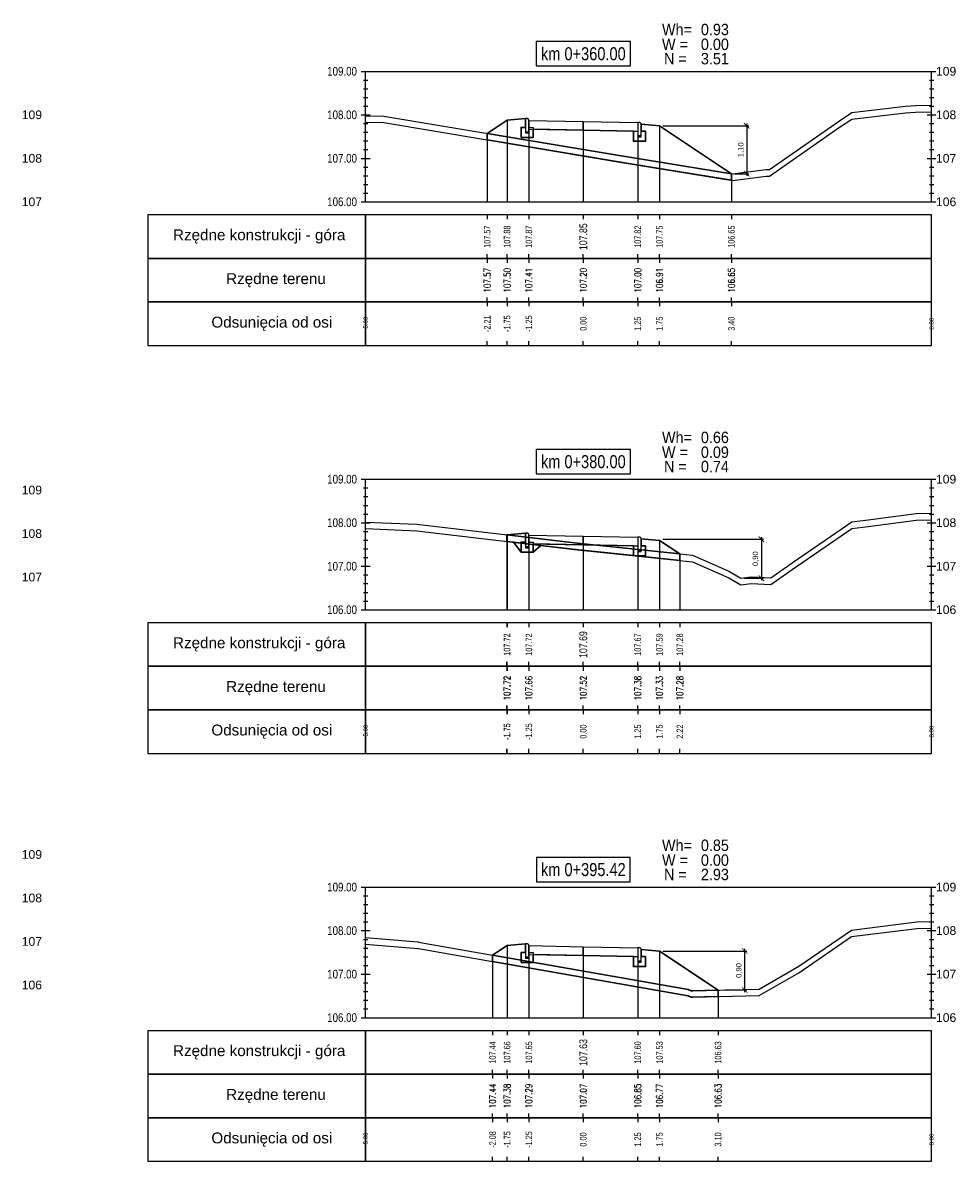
# Model space of a CAD drawing. Extents: x 7537626 to 7538805, y 5722894 to 5725486.
# Tile 24 of 105: x 7538092 to 7538114, y 5725456 to 5725482. Entities that reach past the tile are written whole.
import ezdxf

# ---------------------------------------------------------------- set-up
doc = ezdxf.new("R2010")
doc.units = 0
doc.header["$PDMODE"] = 35
doc.header["$PDSIZE"] = 0.3
for name, color, linetype in [('C-DROGI-PROFILE', 7, 'Continuous'), ('C-DROGI-PROFILE-ETYKIETY', 7, 'Continuous'), ('C-DROGI-PRZEKROJE-ETYKIETY', 7, 'Continuous'), ('C-POPRZECZKA-przekrój', 2, 'Continuous'), ('C-POPRZECZKA-widok', 1, 'Continuous')]:
    doc.layers.add(name, color=color, linetype=linetype)
for name, color, linetype, true_color in [('C-humus', 7, 'Continuous', 0x003df5), ('C-Teren', 7, 'Continuous', 0x008521), ('poprzeczki', 7, 'Continuous', 0x0000d6)]:
    doc.layers.add(name, color=color, linetype=linetype, true_color=true_color)
for name, color, linetype, lineweight, plot in [('D-1.pow. hum.', 7, 'Continuous', 30, False), ('D-2.wykop', 30, 'Continuous', 30, False), ('D-3.nasyp', 4, 'Continuous', 30, False)]:
    doc.layers.add(name, color=color, linetype=linetype, lineweight=lineweight, plot=plot)
doc.layers.add('D-roboty-ziemne-opis', color=2, linetype='Continuous', lineweight=30)
doc.styles.add('2mm08', font='arial.ttf', dxfattribs={"width": 0.8})
doc.styles.add('opis_50', font='arial.ttf', dxfattribs={"height": 0.125})
doc.styles.get("Standard").update_dxf_attribs({"font": 'arial.ttf'})
doc.dimstyles.new('OPIS_50', dxfattribs={"dimscale": 0.5, "dimtxt": 0.125, "dimasz": 0.25, "dimexe": 0.1, "dimexo": 0.15, "dimgap": 0.1, "dimtad": 1, "dimzin": 0, "dimtxsty": 'opis_50', "dimblk": 'ARCHTICK', "dimcen": 0.15, "dimdle": 0.1, "dimaunit": 2, "dimadec": 4, "dimazin": 0, "dimtfac": 1, "dimtmove": 0, "dimatfit": 3, "dimfxl": 1, "dimarcsym": 0})

# ---------------------------------------------------------------- blocks, each defined once
blk = doc.blocks.new('_ArchTick')
at = {"color": 0, "linetype": 'ByBlock', "const_width": 0.15}
blk.add_lwpolyline([(-0.5, -0.5), (0.5, 0.5)], dxfattribs=at)
blk = doc.blocks.new('*D51')
at = {"layer": 'Defpoints', "color": 0, "transparency": 16777216}
for p in [(7538107.014, 5725479.785), (7538108.666, 5725478.684), (7538109.016, 5725478.684)]:
    blk.add_point(p, dxfattribs=at)
at = {"layer": 'poprzeczki', "color": 0, "lineweight": -2, "transparency": 16777216}
for p, q in [((7538107.089, 5725479.785), (7538109.066, 5725479.785)), ((7538109.016, 5725479.835), (7538109.016, 5725478.634)), ((7538108.741, 5725478.684), (7538109.066, 5725478.684))]:
    blk.add_line(p, q, dxfattribs=at)
at = {"layer": 'poprzeczki', "color": 0, "lineweight": -2, "transparency": 16777216, "xscale": 0.125, "yscale": 0.125, "zscale": 0.125}
for p, rotation in [((7538109.016, 5725479.785), 90), ((7538109.016, 5725478.684), 270)]:
    blk.add_blockref('_ArchTick', p, dxfattribs=dict(at, rotation=rotation))
at = {"layer": 'poprzeczki', "color": 0, "transparency": 16777216, "insert": (7538108.891, 5725479.234), "char_height": 0.125, "attachment_point": 5, "rotation": 90, "style": 'opis_50'}
blk.add_mtext('1,10', dxfattribs=at)
blk = doc.blocks.new('*D52')
at = {"layer": 'Defpoints', "color": 0, "transparency": 16777216}
for p in [(7538107.014, 5725470.282), (7538108.885, 5725469.386), (7538109.353, 5725469.386)]:
    blk.add_point(p, dxfattribs=at)
at = {"layer": 'poprzeczki', "color": 0, "lineweight": -2, "transparency": 16777216}
for p, q in [((7538107.089, 5725470.282), (7538109.403, 5725470.282)), ((7538109.353, 5725470.332), (7538109.353, 5725469.336)), ((7538108.96, 5725469.386), (7538109.403, 5725469.386))]:
    blk.add_line(p, q, dxfattribs=at)
at = {"layer": 'poprzeczki', "color": 0, "lineweight": -2, "transparency": 16777216, "xscale": 0.125, "yscale": 0.125, "zscale": 0.125}
for p, rotation in [((7538109.353, 5725470.282), 90), ((7538109.353, 5725469.386), 270)]:
    blk.add_blockref('_ArchTick', p, dxfattribs=dict(at, rotation=rotation))
at = {"layer": 'poprzeczki', "color": 0, "transparency": 16777216, "insert": (7538109.227, 5725469.834), "char_height": 0.125, "attachment_point": 5, "rotation": 90, "style": 'opis_50'}
blk.add_mtext('0,90', dxfattribs=at)
blk = doc.blocks.new('*D53')
at = {"layer": 'Defpoints', "color": 0, "transparency": 16777216}
for p in [(7538107.014, 5725460.817), (7538108.441, 5725459.922), (7538108.97, 5725459.922)]:
    blk.add_point(p, dxfattribs=at)
at = {"layer": 'poprzeczki', "color": 0, "lineweight": -2, "transparency": 16777216}
for p, q in [((7538107.089, 5725460.817), (7538109.02, 5725460.817)), ((7538108.97, 5725460.867), (7538108.97, 5725459.872)), ((7538108.516, 5725459.922), (7538109.02, 5725459.922))]:
    blk.add_line(p, q, dxfattribs=at)
at = {"layer": 'poprzeczki', "color": 0, "lineweight": -2, "transparency": 16777216, "xscale": 0.125, "yscale": 0.125, "zscale": 0.125}
for p, rotation in [((7538108.97, 5725460.817), 90), ((7538108.97, 5725459.922), 270)]:
    blk.add_blockref('_ArchTick', p, dxfattribs=dict(at, rotation=rotation))
at = {"layer": 'poprzeczki', "color": 0, "transparency": 16777216, "insert": (7538108.845, 5725460.37), "char_height": 0.125, "attachment_point": 5, "rotation": 90, "style": 'opis_50'}
blk.add_mtext('0,90', dxfattribs=at)

msp = doc.modelspace()

# ---------------------------------------------------------------- linework, layer by layer
at = {"layer": 'C-DROGI-PROFILE', "color": 7, "linetype": 'Continuous', "lineweight": -3}
for p, q in [((7538103.057, 5725477.736), (7538103.057, 5725477.636)), ((7538103.514, 5725477.736), (7538103.514, 5725477.636)), ((7538104.014, 5725477.736), (7538104.014, 5725477.636)), ((7538105.264, 5725477.736), (7538105.264, 5725477.636)), ((7538106.514, 5725477.736), (7538106.514, 5725477.636)), ((7538107.014, 5725477.736), (7538107.014, 5725477.636)), ((7538108.666, 5725477.736), (7538108.666, 5725477.636)), ((7538103.057, 5725476.736), (7538103.057, 5725476.836)), ((7538103.514, 5725476.736), (7538103.514, 5725476.836)), ((7538104.014, 5725476.736), (7538104.014, 5725476.836)), ((7538105.264, 5725476.736), (7538105.264, 5725476.836)), ((7538106.514, 5725476.736), (7538106.514, 5725476.836)), ((7538107.014, 5725476.736), (7538107.014, 5725476.836)), ((7538108.666, 5725476.736), (7538108.666, 5725476.836)), ((7538103.057, 5725476.736), (7538103.057, 5725476.636)), ((7538103.514, 5725476.736), (7538103.514, 5725476.636)), ((7538104.014, 5725476.736), (7538104.014, 5725476.636)), ((7538105.264, 5725476.736), (7538105.264, 5725476.636)), ((7538106.514, 5725476.736), (7538106.514, 5725476.636)), ((7538107.014, 5725476.736), (7538107.014, 5725476.636)), ((7538108.666, 5725476.736), (7538108.666, 5725476.636)), ((7538103.057, 5725475.736), (7538103.057, 5725475.836)), ((7538103.057, 5725475.736), (7538103.057, 5725475.636)), ((7538103.514, 5725475.736), (7538103.514, 5725475.836)), ((7538103.514, 5725475.736), (7538103.514, 5725475.636)), ((7538104.014, 5725475.736), (7538104.014, 5725475.836)), ((7538104.014, 5725475.736), (7538104.014, 5725475.636)), ((7538105.264, 5725475.736), (7538105.264, 5725475.836)), ((7538105.264, 5725475.736), (7538105.264, 5725475.636)), ((7538106.514, 5725475.736), (7538106.514, 5725475.836)), ((7538106.514, 5725475.736), (7538106.514, 5725475.636)), ((7538107.014, 5725475.736), (7538107.014, 5725475.836)), ((7538107.014, 5725475.736), (7538107.014, 5725475.636)), ((7538108.666, 5725475.736), (7538108.666, 5725475.836)), ((7538108.666, 5725475.736), (7538108.666, 5725475.636)), ((7538103.057, 5725474.736), (7538103.057, 5725474.836)), ((7538103.514, 5725474.736), (7538103.514, 5725474.836)), ((7538104.014, 5725474.736), (7538104.014, 5725474.836)), ((7538105.264, 5725474.736), (7538105.264, 5725474.836)), ((7538106.514, 5725474.736), (7538106.514, 5725474.836)), ((7538107.014, 5725474.736), (7538107.014, 5725474.836)), ((7538108.666, 5725474.736), (7538108.666, 5725474.836)), ((7538103.51, 5725468.361), (7538103.51, 5725468.261)), ((7538103.514, 5725468.361), (7538103.514, 5725468.261)), ((7538104.014, 5725468.361), (7538104.014, 5725468.261)), ((7538105.264, 5725468.361), (7538105.264, 5725468.261)), ((7538106.514, 5725468.361), (7538106.514, 5725468.261)), ((7538107.014, 5725468.361), (7538107.014, 5725468.261)), ((7538107.481, 5725468.361), (7538107.481, 5725468.261)), ((7538103.51, 5725467.361), (7538103.51, 5725467.461)), ((7538103.51, 5725467.361), (7538103.51, 5725467.261)), ((7538103.514, 5725467.361), (7538103.514, 5725467.461)), ((7538103.514, 5725467.361), (7538103.514, 5725467.261)), ((7538104.014, 5725467.361), (7538104.014, 5725467.461)), ((7538104.014, 5725467.361), (7538104.014, 5725467.261)), ((7538105.264, 5725467.361), (7538105.264, 5725467.461)), ((7538105.264, 5725467.361), (7538105.264, 5725467.261)), ((7538106.514, 5725467.361), (7538106.514, 5725467.461)), ((7538106.514, 5725467.361), (7538106.514, 5725467.261)), ((7538107.014, 5725467.361), (7538107.014, 5725467.461)), ((7538107.014, 5725467.361), (7538107.014, 5725467.261)), ((7538107.481, 5725467.361), (7538107.481, 5725467.461)), ((7538107.481, 5725467.361), (7538107.481, 5725467.261)), ((7538103.51, 5725466.361), (7538103.51, 5725466.461)), ((7538103.51, 5725466.361), (7538103.51, 5725466.261)), ((7538103.514, 5725466.361), (7538103.514, 5725466.461)), ((7538103.514, 5725466.361), (7538103.514, 5725466.261)), ((7538104.014, 5725466.361), (7538104.014, 5725466.461)), ((7538104.014, 5725466.361), (7538104.014, 5725466.261)), ((7538105.264, 5725466.361), (7538105.264, 5725466.461)), ((7538105.264, 5725466.361), (7538105.264, 5725466.261)), ((7538106.514, 5725466.361), (7538106.514, 5725466.461)), ((7538106.514, 5725466.361), (7538106.514, 5725466.261)), ((7538107.014, 5725466.361), (7538107.014, 5725466.461)), ((7538107.014, 5725466.361), (7538107.014, 5725466.261)), ((7538107.481, 5725466.361), (7538107.481, 5725466.461)), ((7538107.481, 5725466.361), (7538107.481, 5725466.261)), ((7538103.51, 5725465.361), (7538103.51, 5725465.461)), ((7538103.514, 5725465.361), (7538103.514, 5725465.461)), ((7538104.014, 5725465.361), (7538104.014, 5725465.461)), ((7538105.264, 5725465.361), (7538105.264, 5725465.461)), ((7538106.514, 5725465.361), (7538106.514, 5725465.461)), ((7538107.014, 5725465.361), (7538107.014, 5725465.461)), ((7538107.481, 5725465.361), (7538107.481, 5725465.461)), ((7538103.18, 5725458.986), (7538103.18, 5725458.886)), ((7538103.514, 5725458.986), (7538103.514, 5725458.886)), ((7538104.014, 5725458.986), (7538104.014, 5725458.886)), ((7538105.264, 5725458.986), (7538105.264, 5725458.886)), ((7538106.514, 5725458.986), (7538106.514, 5725458.886)), ((7538107.014, 5725458.986), (7538107.014, 5725458.886)), ((7538108.36, 5725458.986), (7538108.36, 5725458.886)), ((7538103.18, 5725457.986), (7538103.18, 5725458.086)), ((7538103.18, 5725457.986), (7538103.18, 5725457.886)), ((7538103.514, 5725457.986), (7538103.514, 5725458.086)), ((7538103.514, 5725457.986), (7538103.514, 5725457.886)), ((7538104.014, 5725457.986), (7538104.014, 5725458.086)), ((7538104.014, 5725457.986), (7538104.014, 5725457.886)), ((7538105.264, 5725457.986), (7538105.264, 5725458.086)), ((7538105.264, 5725457.986), (7538105.264, 5725457.886)), ((7538106.514, 5725457.986), (7538106.514, 5725458.086)), ((7538106.514, 5725457.986), (7538106.514, 5725457.886)), ((7538107.014, 5725457.986), (7538107.014, 5725458.086)), ((7538107.014, 5725457.986), (7538107.014, 5725457.886)), ((7538108.36, 5725457.986), (7538108.36, 5725458.086)), ((7538108.36, 5725457.986), (7538108.36, 5725457.886)), ((7538103.18, 5725456.986), (7538103.18, 5725457.086)), ((7538103.18, 5725456.986), (7538103.18, 5725456.886)), ((7538103.514, 5725456.986), (7538103.514, 5725457.086)), ((7538103.514, 5725456.986), (7538103.514, 5725456.886)), ((7538104.014, 5725456.986), (7538104.014, 5725457.086)), ((7538104.014, 5725456.986), (7538104.014, 5725456.886)), ((7538105.264, 5725456.986), (7538105.264, 5725457.086)), ((7538105.264, 5725456.986), (7538105.264, 5725456.886)), ((7538106.514, 5725456.986), (7538106.514, 5725457.086)), ((7538106.514, 5725456.986), (7538106.514, 5725456.886)), ((7538107.014, 5725456.986), (7538107.014, 5725457.086)), ((7538107.014, 5725456.986), (7538107.014, 5725456.886)), ((7538108.36, 5725456.986), (7538108.36, 5725457.086)), ((7538108.36, 5725456.986), (7538108.36, 5725456.886)), ((7538103.18, 5725455.986), (7538103.18, 5725456.086)), ((7538103.514, 5725455.986), (7538103.514, 5725456.086)), ((7538104.014, 5725455.986), (7538104.014, 5725456.086)), ((7538105.264, 5725455.986), (7538105.264, 5725456.086)), ((7538106.514, 5725455.986), (7538106.514, 5725456.086)), ((7538107.014, 5725455.986), (7538107.014, 5725456.086)), ((7538108.36, 5725455.986), (7538108.36, 5725456.086))]:
    msp.add_line(p, q, dxfattribs=at)
at = {"layer": 'C-DROGI-PROFILE', "color": 1, "linetype": 'Continuous', "lineweight": -3}
for points in [[(7538100.264, 5725476.736), (7538100.264, 5725477.736), (7538095.264, 5725477.736), (7538095.264, 5725476.736)], [(7538100.264, 5725476.736), (7538113.264, 5725476.736), (7538113.264, 5725477.736), (7538100.264, 5725477.736)], [(7538100.264, 5725475.736), (7538100.264, 5725476.736), (7538095.264, 5725476.736), (7538095.264, 5725475.736)], [(7538100.264, 5725475.736), (7538113.264, 5725475.736), (7538113.264, 5725476.736), (7538100.264, 5725476.736)], [(7538100.264, 5725474.736), (7538100.264, 5725475.736), (7538095.264, 5725475.736), (7538095.264, 5725474.736)], [(7538100.264, 5725474.736), (7538113.264, 5725474.736), (7538113.264, 5725475.736), (7538100.264, 5725475.736)], [(7538100.264, 5725467.361), (7538100.264, 5725468.361), (7538095.264, 5725468.361), (7538095.264, 5725467.361)], [(7538100.264, 5725467.361), (7538113.264, 5725467.361), (7538113.264, 5725468.361), (7538100.264, 5725468.361)], [(7538100.264, 5725466.361), (7538100.264, 5725467.361), (7538095.264, 5725467.361), (7538095.264, 5725466.361)], [(7538100.264, 5725466.361), (7538113.264, 5725466.361), (7538113.264, 5725467.361), (7538100.264, 5725467.361)], [(7538100.264, 5725465.361), (7538100.264, 5725466.361), (7538095.264, 5725466.361), (7538095.264, 5725465.361)], [(7538100.264, 5725465.361), (7538113.264, 5725465.361), (7538113.264, 5725466.361), (7538100.264, 5725466.361)], [(7538100.264, 5725457.986), (7538100.264, 5725458.986), (7538095.264, 5725458.986), (7538095.264, 5725457.986)], [(7538100.264, 5725457.986), (7538113.264, 5725457.986), (7538113.264, 5725458.986), (7538100.264, 5725458.986)], [(7538100.264, 5725456.986), (7538100.264, 5725457.986), (7538095.264, 5725457.986), (7538095.264, 5725456.986)], [(7538100.264, 5725456.986), (7538113.264, 5725456.986), (7538113.264, 5725457.986), (7538100.264, 5725457.986)], [(7538100.264, 5725455.986), (7538100.264, 5725456.986), (7538095.264, 5725456.986), (7538095.264, 5725455.986)], [(7538100.264, 5725455.986), (7538113.264, 5725455.986), (7538113.264, 5725456.986), (7538100.264, 5725456.986)]]:
    msp.add_3dface(points, dxfattribs=at)
at = {"layer": 'C-DROGI-PRZEKROJE-ETYKIETY', "color": 1, "linetype": 'Continuous', "lineweight": -3}
for p, q in [((7538103.514, 5725479.915), (7538103.514, 5725478.036)), ((7538104.014, 5725479.909), (7538104.014, 5725478.036)), ((7538105.264, 5725479.884), (7538105.264, 5725478.036)), ((7538106.514, 5725479.859), (7538106.514, 5725478.036)), ((7538107.014, 5725479.785), (7538107.014, 5725478.036)), ((7538103.057, 5725479.61), (7538103.057, 5725478.036)), ((7538108.666, 5725478.684), (7538108.666, 5725478.036)), ((7538103.51, 5725470.383), (7538103.51, 5725468.661)), ((7538103.514, 5725470.385), (7538103.514, 5725468.661)), ((7538104.014, 5725470.378), (7538104.014, 5725468.661)), ((7538105.264, 5725470.353), (7538105.264, 5725468.661)), ((7538106.514, 5725470.328), (7538106.514, 5725468.661)), ((7538107.014, 5725470.255), (7538107.014, 5725468.661)), ((7538107.481, 5725469.944), (7538107.481, 5725468.661)), ((7538103.514, 5725460.947), (7538103.514, 5725459.286)), ((7538104.014, 5725460.941), (7538104.014, 5725459.286)), ((7538105.264, 5725460.916), (7538105.264, 5725459.286)), ((7538106.514, 5725460.891), (7538106.514, 5725459.286)), ((7538107.014, 5725460.817), (7538107.014, 5725459.286)), ((7538103.18, 5725460.725), (7538103.18, 5725459.286)), ((7538108.36, 5725459.92), (7538108.36, 5725459.286))]:
    msp.add_line(p, q, dxfattribs=at)
at = {"layer": 'C-humus'}
for p, q in [((7538111.147, 5725479.752), (7538111.434, 5725479.938)), ((7538111.434, 5725479.938), (7538112.663, 5725480.083)), ((7538112.663, 5725480.083), (7538112.895, 5725480.098)), ((7538112.895, 5725480.098), (7538113.264, 5725480.108)), ((7538100.264, 5725479.864), (7538100.68, 5725479.858)), ((7538100.68, 5725479.858), (7538106.481, 5725478.887)), ((7538109.538, 5725478.627), (7538111.147, 5725479.752)), ((7538106.481, 5725478.887), (7538108.69, 5725478.53)), ((7538108.69, 5725478.53), (7538109.467, 5725478.629)), ((7538109.467, 5725478.629), (7538109.538, 5725478.627)), ((7538100.264, 5725470.527), (7538101.44, 5725470.478)), ((7538110.059, 5725469.587), (7538111.435, 5725470.532)), ((7538111.435, 5725470.532), (7538111.81, 5725470.576)), ((7538111.81, 5725470.576), (7538112.911, 5725470.72)), ((7538112.911, 5725470.72), (7538113.264, 5725470.73)), ((7538101.44, 5725470.478), (7538105.011, 5725470.055)), ((7538105.011, 5725470.055), (7538107.768, 5725469.763)), ((7538107.768, 5725469.763), (7538108.606, 5725469.397)), ((7538109.568, 5725469.244), (7538110.059, 5725469.587)), ((7538108.606, 5725469.397), (7538108.885, 5725469.236)), ((7538108.885, 5725469.236), (7538109.118, 5725469.266)), ((7538109.118, 5725469.266), (7538109.568, 5725469.244)), ((7538112.744, 5725461.316), (7538112.922, 5725461.336)), ((7538112.922, 5725461.336), (7538113.264, 5725461.344)), ((7538110.211, 5725460.317), (7538111.422, 5725461.15)), ((7538111.422, 5725461.15), (7538112.744, 5725461.316)), ((7538100.264, 5725460.977), (7538101.463, 5725460.877)), ((7538101.463, 5725460.877), (7538101.471, 5725460.877)), ((7538101.471, 5725460.877), (7538101.481, 5725460.875)), ((7538101.481, 5725460.875), (7538101.74, 5725460.828)), ((7538101.74, 5725460.828), (7538107.673, 5725459.786)), ((7538109.301, 5725459.794), (7538110.211, 5725460.317)), ((7538107.673, 5725459.786), (7538107.742, 5725459.756)), ((7538107.779, 5725459.754), (7538109.301, 5725459.794)), ((7538107.742, 5725459.756), (7538107.779, 5725459.754))]:
    msp.add_line(p, q, dxfattribs=at)
at = {"layer": 'C-POPRZECZKA-przekrój', "color": 2, "linetype": 'Continuous', "lineweight": -3}
for p, q in [((7538103.057, 5725479.61), (7538103.514, 5725479.915)), ((7538103.514, 5725479.915), (7538103.934, 5725479.949)), ((7538103.974, 5725479.949), (7538103.934, 5725479.949)), ((7538103.934, 5725479.949), (7538103.934, 5725479.619)), ((7538103.98, 5725479.948), (7538103.974, 5725479.949)), ((7538103.988, 5725479.946), (7538103.98, 5725479.948)), ((7538103.996, 5725479.942), (7538103.988, 5725479.946)), ((7538104.002, 5725479.937), (7538103.996, 5725479.942)), ((7538104.007, 5725479.932), (7538104.002, 5725479.937)), ((7538104.011, 5725479.924), (7538104.007, 5725479.932)), ((7538104.013, 5725479.916), (7538104.011, 5725479.924)), ((7538104.014, 5725479.909), (7538104.013, 5725479.916)), ((7538104.014, 5725479.909), (7538105.264, 5725479.884)), ((7538104.014, 5725479.909), (7538104.015, 5725479.709)), ((7538104.014, 5725479.619), (7538104.014, 5725479.909)), ((7538104.014, 5725479.909), (7538104.014, 5725479.749)), ((7538103.834, 5725479.519), (7538103.834, 5725479.749)), ((7538103.834, 5725479.749), (7538103.934, 5725479.749)), ((7538103.934, 5725479.749), (7538103.934, 5725479.649)), ((7538103.934, 5725479.649), (7538104.014, 5725479.649)), ((7538104.014, 5725479.749), (7538104.114, 5725479.749)), ((7538104.015, 5725479.709), (7538105.264, 5725479.684)), ((7538104.114, 5725479.749), (7538104.114, 5725479.519)), ((7538105.264, 5725479.684), (7538105.264, 5725479.884)), ((7538105.264, 5725479.884), (7538106.514, 5725479.859)), ((7538105.264, 5725479.684), (7538106.513, 5725479.659)), ((7538106.414, 5725479.429), (7538106.414, 5725479.659)), ((7538106.414, 5725479.659), (7538106.514, 5725479.659)), ((7538106.514, 5725479.859), (7538106.513, 5725479.659)), ((7538106.554, 5725479.859), (7538106.514, 5725479.859)), ((7538106.514, 5725479.859), (7538106.514, 5725479.529)), ((7538106.514, 5725479.659), (7538106.514, 5725479.559)), ((7538106.56, 5725479.858), (7538106.554, 5725479.859)), ((7538106.568, 5725479.856), (7538106.56, 5725479.858)), ((7538106.576, 5725479.852), (7538106.568, 5725479.856)), ((7538106.582, 5725479.847), (7538106.576, 5725479.852)), ((7538106.587, 5725479.842), (7538106.582, 5725479.847)), ((7538106.591, 5725479.834), (7538106.587, 5725479.842)), ((7538106.593, 5725479.826), (7538106.591, 5725479.834)), ((7538106.594, 5725479.819), (7538106.593, 5725479.826)), ((7538106.594, 5725479.529), (7538106.594, 5725479.819)), ((7538106.594, 5725479.819), (7538106.594, 5725479.659)), ((7538106.594, 5725479.819), (7538107.014, 5725479.785)), ((7538106.594, 5725479.659), (7538106.694, 5725479.659)), ((7538106.694, 5725479.659), (7538106.694, 5725479.429)), ((7538107.014, 5725479.785), (7538108.666, 5725478.684)), ((7538104.114, 5725479.519), (7538103.834, 5725479.519)), ((7538103.934, 5725479.619), (7538104.014, 5725479.619)), ((7538106.694, 5725479.429), (7538106.414, 5725479.429)), ((7538106.514, 5725479.559), (7538106.594, 5725479.559)), ((7538106.514, 5725479.529), (7538106.594, 5725479.529)), ((7538103.51, 5725470.383), (7538103.514, 5725470.385)), ((7538103.514, 5725470.385), (7538103.934, 5725470.418)), ((7538103.974, 5725470.418), (7538103.934, 5725470.418)), ((7538103.934, 5725470.418), (7538103.934, 5725470.088)), ((7538103.98, 5725470.418), (7538103.974, 5725470.418)), ((7538103.988, 5725470.416), (7538103.98, 5725470.418)), ((7538103.996, 5725470.412), (7538103.988, 5725470.416)), ((7538104.002, 5725470.407), (7538103.996, 5725470.412)), ((7538104.007, 5725470.401), (7538104.002, 5725470.407)), ((7538104.011, 5725470.394), (7538104.007, 5725470.401)), ((7538104.013, 5725470.386), (7538104.011, 5725470.394)), ((7538104.014, 5725470.378), (7538104.013, 5725470.386)), ((7538104.014, 5725470.378), (7538105.264, 5725470.353)), ((7538104.014, 5725470.378), (7538104.015, 5725470.178)), ((7538104.014, 5725470.088), (7538104.014, 5725470.378)), ((7538104.014, 5725470.378), (7538104.014, 5725470.218)), ((7538105.264, 5725470.153), (7538105.264, 5725470.353)), ((7538105.264, 5725470.353), (7538106.514, 5725470.328)), ((7538106.514, 5725470.328), (7538106.513, 5725470.128)), ((7538106.554, 5725470.328), (7538106.514, 5725470.328)), ((7538106.514, 5725470.328), (7538106.514, 5725469.998)), ((7538106.56, 5725470.328), (7538106.554, 5725470.328)), ((7538106.568, 5725470.326), (7538106.56, 5725470.328)), ((7538106.576, 5725470.322), (7538106.568, 5725470.326)), ((7538106.582, 5725470.317), (7538106.576, 5725470.322)), ((7538106.587, 5725470.311), (7538106.582, 5725470.317)), ((7538106.591, 5725470.304), (7538106.587, 5725470.311)), ((7538106.593, 5725470.296), (7538106.591, 5725470.304)), ((7538106.594, 5725470.288), (7538106.593, 5725470.296)), ((7538106.594, 5725469.998), (7538106.594, 5725470.288)), ((7538106.594, 5725470.288), (7538106.594, 5725470.128)), ((7538106.594, 5725470.288), (7538107.014, 5725470.255)), ((7538107.014, 5725470.255), (7538107.481, 5725469.944)), ((7538103.834, 5725469.988), (7538103.834, 5725470.218)), ((7538103.834, 5725470.218), (7538103.934, 5725470.218)), ((7538104.114, 5725469.988), (7538103.834, 5725469.988)), ((7538103.934, 5725470.218), (7538103.934, 5725470.118)), ((7538103.934, 5725470.118), (7538104.014, 5725470.118)), ((7538103.934, 5725470.088), (7538104.014, 5725470.088)), ((7538104.014, 5725470.218), (7538104.114, 5725470.218)), ((7538104.015, 5725470.178), (7538105.264, 5725470.153)), ((7538104.114, 5725470.218), (7538104.114, 5725469.988)), ((7538105.264, 5725470.153), (7538106.513, 5725470.128)), ((7538106.414, 5725469.898), (7538106.414, 5725470.128)), ((7538106.414, 5725470.128), (7538106.514, 5725470.128)), ((7538106.514, 5725470.128), (7538106.514, 5725470.028)), ((7538106.514, 5725470.028), (7538106.594, 5725470.028)), ((7538106.514, 5725469.998), (7538106.594, 5725469.998)), ((7538106.594, 5725470.128), (7538106.694, 5725470.128)), ((7538106.694, 5725470.128), (7538106.694, 5725469.898)), ((7538106.694, 5725469.898), (7538106.414, 5725469.898)), ((7538103.18, 5725460.725), (7538103.514, 5725460.947)), ((7538103.514, 5725460.947), (7538103.934, 5725460.981)), ((7538103.974, 5725460.981), (7538103.934, 5725460.981)), ((7538103.934, 5725460.981), (7538103.934, 5725460.651)), ((7538103.98, 5725460.981), (7538103.974, 5725460.981)), ((7538103.988, 5725460.978), (7538103.98, 5725460.981)), ((7538103.996, 5725460.974), (7538103.988, 5725460.978)), ((7538104.002, 5725460.969), (7538103.996, 5725460.974)), ((7538104.007, 5725460.964), (7538104.002, 5725460.969)), ((7538104.011, 5725460.957), (7538104.007, 5725460.964)), ((7538104.013, 5725460.948), (7538104.011, 5725460.957)), ((7538104.014, 5725460.941), (7538104.013, 5725460.948)), ((7538104.014, 5725460.941), (7538105.264, 5725460.916)), ((7538104.014, 5725460.941), (7538104.015, 5725460.741)), ((7538104.014, 5725460.651), (7538104.014, 5725460.941)), ((7538104.014, 5725460.941), (7538104.014, 5725460.781)), ((7538105.264, 5725460.716), (7538105.264, 5725460.916)), ((7538105.264, 5725460.916), (7538106.514, 5725460.891)), ((7538106.514, 5725460.891), (7538106.513, 5725460.691)), ((7538106.554, 5725460.891), (7538106.514, 5725460.891)), ((7538106.514, 5725460.891), (7538106.514, 5725460.561)), ((7538106.56, 5725460.891), (7538106.554, 5725460.891)), ((7538106.568, 5725460.888), (7538106.56, 5725460.891)), ((7538106.576, 5725460.884), (7538106.568, 5725460.888)), ((7538106.582, 5725460.879), (7538106.576, 5725460.884)), ((7538106.587, 5725460.874), (7538106.582, 5725460.879)), ((7538106.591, 5725460.867), (7538106.587, 5725460.874)), ((7538106.593, 5725460.858), (7538106.591, 5725460.867)), ((7538106.594, 5725460.851), (7538106.593, 5725460.858)), ((7538106.594, 5725460.561), (7538106.594, 5725460.851)), ((7538106.594, 5725460.851), (7538106.594, 5725460.691)), ((7538106.594, 5725460.851), (7538107.014, 5725460.817)), ((7538107.014, 5725460.817), (7538108.36, 5725459.92)), ((7538103.834, 5725460.551), (7538103.834, 5725460.781)), ((7538103.834, 5725460.781), (7538103.934, 5725460.781)), ((7538104.114, 5725460.551), (7538103.834, 5725460.551)), ((7538103.934, 5725460.781), (7538103.934, 5725460.681)), ((7538103.934, 5725460.681), (7538104.014, 5725460.681)), ((7538103.934, 5725460.651), (7538104.014, 5725460.651)), ((7538104.014, 5725460.781), (7538104.114, 5725460.781)), ((7538104.015, 5725460.741), (7538105.264, 5725460.716)), ((7538104.114, 5725460.781), (7538104.114, 5725460.551)), ((7538105.264, 5725460.716), (7538106.513, 5725460.691)), ((7538106.414, 5725460.461), (7538106.414, 5725460.691)), ((7538106.414, 5725460.691), (7538106.514, 5725460.691)), ((7538106.514, 5725460.691), (7538106.514, 5725460.591)), ((7538106.514, 5725460.591), (7538106.594, 5725460.591)), ((7538106.514, 5725460.561), (7538106.594, 5725460.561)), ((7538106.594, 5725460.691), (7538106.694, 5725460.691)), ((7538106.694, 5725460.691), (7538106.694, 5725460.461)), ((7538106.694, 5725460.461), (7538106.414, 5725460.461))]:
    msp.add_line(p, q, dxfattribs=at)
at = {"layer": 'C-POPRZECZKA-widok', "color": 1, "linetype": 'Continuous', "lineweight": -3}
for p, q in [((7538100.164, 5725481.036), (7538113.364, 5725481.036)), ((7538100.264, 5725478.036), (7538100.264, 5725481.036)), ((7538113.264, 5725478.036), (7538113.264, 5725481.036)), ((7538100.214, 5725480.836), (7538100.314, 5725480.836)), ((7538113.214, 5725480.836), (7538113.314, 5725480.836)), ((7538100.214, 5725480.636), (7538100.314, 5725480.636)), ((7538100.214, 5725480.436), (7538100.314, 5725480.436)), ((7538113.214, 5725480.636), (7538113.314, 5725480.636)), ((7538113.214, 5725480.436), (7538113.314, 5725480.436)), ((7538100.214, 5725480.236), (7538100.314, 5725480.236)), ((7538113.214, 5725480.236), (7538113.314, 5725480.236)), ((7538100.164, 5725480.036), (7538100.364, 5725480.036)), ((7538100.214, 5725480.036), (7538100.314, 5725480.036)), ((7538113.164, 5725480.036), (7538113.364, 5725480.036)), ((7538113.214, 5725480.036), (7538113.314, 5725480.036)), ((7538100.214, 5725479.836), (7538100.314, 5725479.836)), ((7538113.214, 5725479.836), (7538113.314, 5725479.836)), ((7538100.214, 5725479.636), (7538100.314, 5725479.636)), ((7538100.214, 5725479.436), (7538100.314, 5725479.436)), ((7538113.214, 5725479.636), (7538113.314, 5725479.636)), ((7538113.214, 5725479.436), (7538113.314, 5725479.436)), ((7538100.214, 5725479.236), (7538100.314, 5725479.236)), ((7538113.214, 5725479.236), (7538113.314, 5725479.236)), ((7538100.164, 5725479.036), (7538100.364, 5725479.036)), ((7538100.214, 5725479.036), (7538100.314, 5725479.036)), ((7538113.164, 5725479.036), (7538113.364, 5725479.036)), ((7538113.214, 5725479.036), (7538113.314, 5725479.036)), ((7538100.214, 5725478.836), (7538100.314, 5725478.836)), ((7538100.214, 5725478.636), (7538100.314, 5725478.636)), ((7538113.214, 5725478.836), (7538113.314, 5725478.836)), ((7538113.214, 5725478.636), (7538113.314, 5725478.636)), ((7538100.214, 5725478.436), (7538100.314, 5725478.436)), ((7538113.214, 5725478.436), (7538113.314, 5725478.436)), ((7538100.214, 5725478.236), (7538100.314, 5725478.236)), ((7538113.214, 5725478.236), (7538113.314, 5725478.236)), ((7538100.164, 5725478.036), (7538113.364, 5725478.036)), ((7538100.164, 5725471.661), (7538113.364, 5725471.661)), ((7538100.264, 5725468.661), (7538100.264, 5725471.661)), ((7538113.264, 5725468.661), (7538113.264, 5725471.661)), ((7538100.214, 5725471.461), (7538100.314, 5725471.461)), ((7538113.214, 5725471.461), (7538113.314, 5725471.461)), ((7538100.214, 5725471.261), (7538100.314, 5725471.261)), ((7538100.214, 5725471.061), (7538100.314, 5725471.061)), ((7538113.214, 5725471.261), (7538113.314, 5725471.261)), ((7538113.214, 5725471.061), (7538113.314, 5725471.061)), ((7538100.214, 5725470.861), (7538100.314, 5725470.861)), ((7538113.214, 5725470.861), (7538113.314, 5725470.861)), ((7538100.164, 5725470.661), (7538100.364, 5725470.661)), ((7538100.214, 5725470.661), (7538100.314, 5725470.661)), ((7538113.164, 5725470.661), (7538113.364, 5725470.661)), ((7538113.214, 5725470.661), (7538113.314, 5725470.661)), ((7538100.214, 5725470.461), (7538100.314, 5725470.461)), ((7538100.214, 5725470.261), (7538100.314, 5725470.261)), ((7538113.214, 5725470.461), (7538113.314, 5725470.461)), ((7538113.214, 5725470.261), (7538113.314, 5725470.261)), ((7538100.214, 5725470.061), (7538100.314, 5725470.061)), ((7538113.214, 5725470.061), (7538113.314, 5725470.061)), ((7538100.214, 5725469.861), (7538100.314, 5725469.861)), ((7538113.214, 5725469.861), (7538113.314, 5725469.861)), ((7538100.164, 5725469.661), (7538100.364, 5725469.661)), ((7538100.214, 5725469.661), (7538100.314, 5725469.661)), ((7538100.214, 5725469.461), (7538100.314, 5725469.461)), ((7538113.164, 5725469.661), (7538113.364, 5725469.661)), ((7538113.214, 5725469.661), (7538113.314, 5725469.661)), ((7538113.214, 5725469.461), (7538113.314, 5725469.461)), ((7538100.214, 5725469.261), (7538100.314, 5725469.261)), ((7538113.214, 5725469.261), (7538113.314, 5725469.261)), ((7538100.214, 5725469.061), (7538100.314, 5725469.061)), ((7538113.214, 5725469.061), (7538113.314, 5725469.061)), ((7538100.164, 5725468.661), (7538113.364, 5725468.661)), ((7538100.214, 5725468.861), (7538100.314, 5725468.861)), ((7538113.214, 5725468.861), (7538113.314, 5725468.861)), ((7538100.164, 5725462.286), (7538113.364, 5725462.286)), ((7538100.264, 5725459.286), (7538100.264, 5725462.286)), ((7538113.264, 5725459.286), (7538113.264, 5725462.286)), ((7538100.214, 5725462.086), (7538100.314, 5725462.086)), ((7538100.214, 5725461.886), (7538100.314, 5725461.886)), ((7538113.214, 5725462.086), (7538113.314, 5725462.086)), ((7538113.214, 5725461.886), (7538113.314, 5725461.886)), ((7538100.214, 5725461.686), (7538100.314, 5725461.686)), ((7538113.214, 5725461.686), (7538113.314, 5725461.686)), ((7538100.214, 5725461.486), (7538100.314, 5725461.486)), ((7538113.214, 5725461.486), (7538113.314, 5725461.486)), ((7538100.164, 5725461.286), (7538100.364, 5725461.286)), ((7538100.214, 5725461.286), (7538100.314, 5725461.286)), ((7538100.214, 5725461.086), (7538100.314, 5725461.086)), ((7538113.164, 5725461.286), (7538113.364, 5725461.286)), ((7538113.214, 5725461.286), (7538113.314, 5725461.286)), ((7538113.214, 5725461.086), (7538113.314, 5725461.086)), ((7538100.214, 5725460.886), (7538100.314, 5725460.886)), ((7538113.214, 5725460.886), (7538113.314, 5725460.886)), ((7538100.214, 5725460.686), (7538100.314, 5725460.686)), ((7538113.214, 5725460.686), (7538113.314, 5725460.686)), ((7538100.164, 5725460.286), (7538100.364, 5725460.286)), ((7538100.214, 5725460.486), (7538100.314, 5725460.486)), ((7538100.214, 5725460.286), (7538100.314, 5725460.286)), ((7538113.164, 5725460.286), (7538113.364, 5725460.286)), ((7538113.214, 5725460.486), (7538113.314, 5725460.486)), ((7538113.214, 5725460.286), (7538113.314, 5725460.286)), ((7538100.214, 5725460.086), (7538100.314, 5725460.086)), ((7538113.214, 5725460.086), (7538113.314, 5725460.086)), ((7538100.214, 5725459.886), (7538100.314, 5725459.886)), ((7538113.214, 5725459.886), (7538113.314, 5725459.886)), ((7538100.214, 5725459.686), (7538100.314, 5725459.686)), ((7538113.214, 5725459.686), (7538113.314, 5725459.686)), ((7538100.164, 5725459.286), (7538113.364, 5725459.286)), ((7538100.214, 5725459.486), (7538100.314, 5725459.486)), ((7538113.214, 5725459.486), (7538113.314, 5725459.486))]:
    msp.add_line(p, q, dxfattribs=at)
at = {"layer": 'C-POPRZECZKA-widok', "color": 3, "linetype": 'Continuous', "lineweight": -3}
for points in [[(7538104.184, 5725481.161), (7538106.344, 5725481.161), (7538106.344, 5725481.718), (7538104.184, 5725481.718)], [(7538104.184, 5725471.786), (7538106.344, 5725471.786), (7538106.344, 5725472.343), (7538104.184, 5725472.343)], [(7538104.185, 5725462.411), (7538106.343, 5725462.411), (7538106.343, 5725462.968), (7538104.185, 5725462.968)]]:
    msp.add_3dface(points, dxfattribs=at)
at = {"layer": 'C-Teren'}
for p, q in [((7538111.434, 5725480.088), (7538112.663, 5725480.233)), ((7538112.663, 5725480.233), (7538112.895, 5725480.248)), ((7538112.895, 5725480.248), (7538113.264, 5725480.258)), ((7538100.264, 5725480.014), (7538100.68, 5725480.008)), ((7538100.68, 5725480.008), (7538106.481, 5725479.037)), ((7538111.147, 5725479.902), (7538111.434, 5725480.088)), ((7538109.538, 5725478.777), (7538111.147, 5725479.902)), ((7538106.481, 5725479.037), (7538108.69, 5725478.68)), ((7538108.69, 5725478.68), (7538109.467, 5725478.779)), ((7538109.467, 5725478.779), (7538109.538, 5725478.777)), ((7538111.81, 5725470.726), (7538112.911, 5725470.87)), ((7538112.911, 5725470.87), (7538113.264, 5725470.88)), ((7538100.264, 5725470.677), (7538101.44, 5725470.628)), ((7538101.44, 5725470.628), (7538105.011, 5725470.205)), ((7538110.059, 5725469.737), (7538111.435, 5725470.682)), ((7538111.435, 5725470.682), (7538111.81, 5725470.726)), ((7538105.011, 5725470.205), (7538107.768, 5725469.913)), ((7538107.768, 5725469.913), (7538108.606, 5725469.547)), ((7538109.568, 5725469.394), (7538110.059, 5725469.737)), ((7538108.606, 5725469.547), (7538108.885, 5725469.386)), ((7538108.885, 5725469.386), (7538109.118, 5725469.416)), ((7538109.118, 5725469.416), (7538109.568, 5725469.394)), ((7538111.422, 5725461.3), (7538112.744, 5725461.466)), ((7538112.744, 5725461.466), (7538112.922, 5725461.486)), ((7538112.922, 5725461.486), (7538113.264, 5725461.494)), ((7538100.264, 5725461.127), (7538101.463, 5725461.027)), ((7538110.211, 5725460.467), (7538111.422, 5725461.3)), ((7538101.463, 5725461.027), (7538101.471, 5725461.027)), ((7538101.471, 5725461.027), (7538101.481, 5725461.025)), ((7538101.481, 5725461.025), (7538101.74, 5725460.978)), ((7538101.74, 5725460.978), (7538107.673, 5725459.936)), ((7538109.301, 5725459.944), (7538110.211, 5725460.467)), ((7538107.673, 5725459.936), (7538107.742, 5725459.906)), ((7538107.742, 5725459.906), (7538107.779, 5725459.904)), ((7538107.779, 5725459.904), (7538109.301, 5725459.944))]:
    msp.add_line(p, q, dxfattribs=at)
at = {"layer": 'D-1.pow. hum.'}
for points in [[(7538103.057, 5725479.61), (7538103.057, 5725479.46), (7538106.438, 5725478.895), (7538108.666, 5725478.534), (7538108.666, 5725478.684), (7538106.043, 5725479.111), (7538103.057, 5725479.61)], [(7538103.51, 5725470.383), (7538103.51, 5725470.233), (7538105.062, 5725470.049), (7538107.481, 5725469.794), (7538107.481, 5725469.944), (7538105.12, 5725470.193), (7538103.51, 5725470.383)], [(7538103.18, 5725460.725), (7538103.18, 5725460.575), (7538107.673, 5725459.786), (7538107.742, 5725459.756), (7538108.36, 5725459.77), (7538108.36, 5725459.92), (7538107.742, 5725459.906), (7538107.673, 5725459.936), (7538103.18, 5725460.725)]]:
    msp.add_lwpolyline(points, dxfattribs=at)
at = {"layer": 'D-2.wykop'}
msp.add_lwpolyline([(7538103.662, 5725470.215), (7538103.834, 5725469.988), (7538104.114, 5725469.988), (7538104.286, 5725470.141), (7538103.662, 5725470.215)], dxfattribs=at)
at = {"layer": 'D-3.nasyp'}
for points in [[(7538103.834, 5725479.519), (7538103.834, 5725479.749), (7538103.934, 5725479.749), (7538103.934, 5725479.949), (7538103.514, 5725479.915), (7538103.057, 5725479.61), (7538103.057, 5725479.46), (7538106.056, 5725478.958), (7538108.666, 5725478.534), (7538108.666, 5725478.684), (7538107.014, 5725479.785), (7538106.593, 5725479.818), (7538106.594, 5725479.659), (7538106.694, 5725479.659), (7538106.694, 5725479.429), (7538106.414, 5725479.429), (7538106.414, 5725479.659), (7538104.114, 5725479.707), (7538104.114, 5725479.519), (7538103.834, 5725479.519)], [(7538103.834, 5725469.988), (7538103.834, 5725470.218), (7538103.934, 5725470.218), (7538103.934, 5725470.418), (7538103.51, 5725470.383), (7538103.51, 5725470.233), (7538103.662, 5725470.215), (7538103.834, 5725469.988)], [(7538106.594, 5725470.288), (7538106.594, 5725470.128), (7538106.694, 5725470.128), (7538106.694, 5725469.898), (7538106.489, 5725469.898), (7538107.481, 5725469.794), (7538107.481, 5725469.944), (7538107.014, 5725470.255), (7538106.594, 5725470.288)], [(7538104.114, 5725470.176), (7538104.114, 5725469.988), (7538104.286, 5725470.141), (7538105.084, 5725470.047), (7538106.414, 5725469.906), (7538106.414, 5725470.128), (7538104.114, 5725470.176)], [(7538103.834, 5725460.551), (7538103.834, 5725460.781), (7538103.934, 5725460.781), (7538103.934, 5725460.981), (7538103.514, 5725460.947), (7538103.18, 5725460.725), (7538103.18, 5725460.575), (7538107.673, 5725459.786), (7538107.742, 5725459.756), (7538108.36, 5725459.77), (7538108.36, 5725459.92), (7538107.014, 5725460.817), (7538106.594, 5725460.851), (7538106.594, 5725460.691), (7538106.694, 5725460.691), (7538106.694, 5725460.461), (7538106.414, 5725460.461), (7538106.414, 5725460.691), (7538104.114, 5725460.739), (7538104.114, 5725460.551), (7538103.834, 5725460.551)]]:
    msp.add_lwpolyline(points, dxfattribs=at)

# ---------------------------------------------------------------- texts
at = {"layer": 'C-DROGI-PROFILE', "color": 2}
for s, p in [('Rzędne konstrukcji - góra', (7538095.839, 5725477.153)), ('Rzędne terenu', (7538097.059, 5725476.147)), ('Odsunięcia od osi', (7538096.72, 5725475.147)), ('Rzędne konstrukcji - góra', (7538095.839, 5725467.778)), ('Rzędne terenu', (7538097.059, 5725466.772)), ('Odsunięcia od osi', (7538096.72, 5725465.772)), ('Rzędne konstrukcji - góra', (7538095.839, 5725458.403)), ('Rzędne terenu', (7538097.059, 5725457.397)), ('Odsunięcia od osi', (7538096.72, 5725456.397))]:
    msp.add_text(s, height=0.25, dxfattribs=at).set_placement(p)
at = {"layer": 'C-DROGI-PROFILE-ETYKIETY', "color": 1, "linetype": 'Continuous', "lineweight": -3, "attachment_point": 5, "rotation": 90, "style": '2mm08'}
for s, insert, char_height in [('107.85', (7538105.264, 5725477.236), 0.18), ('107.57', (7538103.057, 5725477.236), 0.15), ('107.88', (7538103.514, 5725477.236), 0.15), ('107.87', (7538104.014, 5725477.236), 0.15), ('107.82', (7538106.514, 5725477.236), 0.15), ('107.75', (7538107.014, 5725477.236), 0.15), ('106.65', (7538108.666, 5725477.236), 0.15), ('{\\Fsimplex.shx|c238;107.57}', (7538103.057, 5725476.236), 0.15), ('{\\Fsimplex.shx|c238;107.50}', (7538103.514, 5725476.236), 0.15), ('{\\Fsimplex.shx|c238;107.41}', (7538104.014, 5725476.236), 0.15), ('{\\Fsimplex.shx|c238;107.20}', (7538105.264, 5725476.236), 0.15), ('{\\Fsimplex.shx|c238;107.00}', (7538106.514, 5725476.236), 0.15), ('{\\Fsimplex.shx|c238;106.91}', (7538107.014, 5725476.236), 0.15), ('{\\Fsimplex.shx|c238;106.65}', (7538108.666, 5725476.236), 0.15), ('-2.21', (7538103.057, 5725475.236), 0.15), ('-1.75', (7538103.514, 5725475.236), 0.15), ('-1.25', (7538104.014, 5725475.236), 0.15), ('0.00', (7538105.264, 5725475.236), 0.15), ('1.25', (7538106.514, 5725475.236), 0.15), ('1.75', (7538107.014, 5725475.236), 0.15), ('3.40', (7538108.666, 5725475.236), 0.15), ('107.72', (7538103.51, 5725467.861), 0.15), ('107.72', (7538103.514, 5725467.861), 0.15), ('107.72', (7538104.014, 5725467.861), 0.15), ('107.69', (7538105.264, 5725467.861), 0.18), ('107.67', (7538106.514, 5725467.861), 0.15), ('107.59', (7538107.014, 5725467.861), 0.15), ('107.28', (7538107.481, 5725467.861), 0.15), ('{\\Fsimplex.shx|c238;107.72}', (7538103.51, 5725466.861), 0.15), ('{\\Fsimplex.shx|c238;107.72}', (7538103.514, 5725466.861), 0.15), ('{\\Fsimplex.shx|c238;107.66}', (7538104.014, 5725466.861), 0.15), ('{\\Fsimplex.shx|c238;107.52}', (7538105.264, 5725466.861), 0.15), ('{\\Fsimplex.shx|c238;107.38}', (7538106.514, 5725466.861), 0.15), ('{\\Fsimplex.shx|c238;107.33}', (7538107.014, 5725466.861), 0.15), ('{\\Fsimplex.shx|c238;107.28}', (7538107.481, 5725466.861), 0.15), ('-1.75', (7538103.51, 5725465.861), 0.15), ('-1.75', (7538103.514, 5725465.861), 0.15), ('-1.25', (7538104.014, 5725465.861), 0.15), ('0.00', (7538105.264, 5725465.861), 0.15), ('1.25', (7538106.514, 5725465.861), 0.15), ('1.75', (7538107.014, 5725465.861), 0.15), ('2.22', (7538107.481, 5725465.861), 0.15), ('107.44', (7538103.18, 5725458.486), 0.15), ('107.66', (7538103.514, 5725458.486), 0.15), ('107.65', (7538104.014, 5725458.486), 0.15), ('107.63', (7538105.264, 5725458.486), 0.18), ('107.60', (7538106.514, 5725458.486), 0.15), ('107.53', (7538107.014, 5725458.486), 0.15), ('106.63', (7538108.36, 5725458.486), 0.15), ('{\\Fsimplex.shx|c238;107.44}', (7538103.18, 5725457.486), 0.15), ('{\\Fsimplex.shx|c238;107.38}', (7538103.514, 5725457.486), 0.15), ('{\\Fsimplex.shx|c238;107.29}', (7538104.014, 5725457.486), 0.15), ('{\\Fsimplex.shx|c238;107.07}', (7538105.264, 5725457.486), 0.15), ('{\\Fsimplex.shx|c238;106.85}', (7538106.514, 5725457.486), 0.15), ('{\\Fsimplex.shx|c238;106.77}', (7538107.014, 5725457.486), 0.15), ('{\\Fsimplex.shx|c238;106.63}', (7538108.36, 5725457.486), 0.15), ('-2.08', (7538103.18, 5725456.486), 0.15), ('-1.75', (7538103.514, 5725456.486), 0.15), ('-1.25', (7538104.014, 5725456.486), 0.15), ('0.00', (7538105.264, 5725456.486), 0.15), ('1.25', (7538106.514, 5725456.486), 0.15), ('1.75', (7538107.014, 5725456.486), 0.15), ('3.10', (7538108.36, 5725456.486), 0.15)]:
    msp.add_mtext(s, dxfattribs=dict(at, insert=insert, char_height=char_height))
at = {"layer": 'C-DROGI-PROFILE-ETYKIETY', "color": 7, "linetype": 'Continuous', "lineweight": -3, "char_height": 0.1, "attachment_point": 5, "rotation": 90, "style": '2mm08'}
for s, insert in [('-5.00', (7538100.264, 5725475.236)), ('8.00', (7538113.264, 5725475.236)), ('-5.00', (7538100.264, 5725465.861)), ('8.00', (7538113.264, 5725465.861)), ('-5.00', (7538100.264, 5725456.486)), ('8.00', (7538113.264, 5725456.486))]:
    msp.add_mtext(s, dxfattribs=dict(at, insert=insert))
at = {"layer": 'C-POPRZECZKA-widok', "color": 3, "linetype": 'Continuous', "lineweight": -3, "char_height": 0.3, "attachment_point": 8, "style": '2mm08'}
for s, insert in [('km 0+360.00', (7538105.264, 5725481.286)), ('km 0+380.00', (7538105.264, 5725471.911)), ('km 0+395.42', (7538105.264, 5725462.536))]:
    msp.add_mtext(s, dxfattribs=dict(at, insert=insert))
at = {"layer": 'C-POPRZECZKA-widok', "color": 1, "linetype": 'Continuous', "lineweight": -3, "char_height": 0.2, "attachment_point": 6, "style": '2mm08'}
for s, insert in [('109.00', (7538100.064, 5725481.036)), ('108.00', (7538100.064, 5725480.036)), ('107.00', (7538100.064, 5725479.036)), ('106.00', (7538100.064, 5725478.036)), ('109.00', (7538100.064, 5725471.661)), ('108.00', (7538100.064, 5725470.661)), ('107.00', (7538100.064, 5725469.661)), ('106.00', (7538100.064, 5725468.661)), ('109.00', (7538100.064, 5725462.286)), ('108.00', (7538100.064, 5725461.286)), ('107.00', (7538100.064, 5725460.286)), ('106.00', (7538100.064, 5725459.286))]:
    msp.add_mtext(s, dxfattribs=dict(at, insert=insert))
at = {"layer": 'C-POPRZECZKA-widok', "color": 1, "linetype": 'Continuous', "lineweight": -3, "char_height": 0.2, "attachment_point": 4}
for s, insert in [('109', (7538113.364, 5725481.036)), ('109', (7538092.364, 5725480.036)), ('108', (7538113.364, 5725480.036)), ('108', (7538092.364, 5725479.036)), ('107', (7538113.364, 5725479.036)), ('107', (7538092.364, 5725478.036)), ('106', (7538113.364, 5725478.036)), ('109', (7538092.364, 5725471.411)), ('109', (7538113.364, 5725471.661)), ('108', (7538113.364, 5725470.661)), ('108', (7538092.364, 5725470.411)), ('107', (7538113.364, 5725469.661)), ('107', (7538092.364, 5725469.411)), ('106', (7538113.364, 5725468.661)), ('109', (7538092.364, 5725463.036)), ('109', (7538113.364, 5725462.286)), ('108', (7538092.364, 5725462.036)), ('108', (7538113.364, 5725461.286)), ('107', (7538092.364, 5725461.036)), ('107', (7538113.364, 5725460.286)), ('106', (7538092.364, 5725460.036)), ('106', (7538113.364, 5725459.286))]:
    msp.add_mtext(s, dxfattribs=dict(at, insert=insert))
at = {"layer": 'D-roboty-ziemne-opis', "lineweight": 25, "width": 0.9}
for s, p in [('Wh=', (7538107.071, 5725481.867)), ('0.93', (7538107.965, 5725481.867)), ('W =', (7538107.071, 5725481.526)), ('0.00', (7538107.965, 5725481.526)), ('N =', (7538107.119, 5725481.196)), ('3.51', (7538107.965, 5725481.196)), ('Wh=', (7538107.071, 5725472.492)), ('0.66', (7538107.965, 5725472.492)), ('W =', (7538107.071, 5725472.151)), ('0.09', (7538107.965, 5725472.151)), ('N =', (7538107.119, 5725471.821)), ('0.74', (7538107.965, 5725471.821)), ('Wh=', (7538107.071, 5725463.117)), ('0.85', (7538107.965, 5725463.117)), ('W =', (7538107.071, 5725462.776)), ('0.00', (7538107.965, 5725462.776)), ('N =', (7538107.119, 5725462.446)), ('2.93', (7538107.965, 5725462.446))]:
    msp.add_text(s, height=0.2625, dxfattribs=at).set_placement(p)

# ---------------------------------------------------------------- dimensions: what is measured, and where the dimension line sits
at = {"layer": 'poprzeczki'}
for base, p1, p2, picture, middle in [((7538109.016, 5725478.684), (7538107.014, 5725479.785), (7538108.666, 5725478.684), '*D51', (7538108.891, 5725479.234)), ((7538109.353, 5725469.386), (7538107.014, 5725470.282), (7538108.885, 5725469.386), '*D52', (7538109.227, 5725469.834)), ((7538108.9697, 5725459.9218), (7538107.0139, 5725460.8174), (7538108.4411, 5725459.9218), '*D53', (7538108.8446, 5725460.3696))]:
    dim = msp.add_linear_dim(base=base, p1=p1, p2=p2, angle=90, dimstyle='OPIS_50', dxfattribs=at)
    dim.commit()
    dim.dimension.update_dxf_attribs({"geometry": picture, "text_midpoint": middle})

doc.saveas('drawing.dxf')
